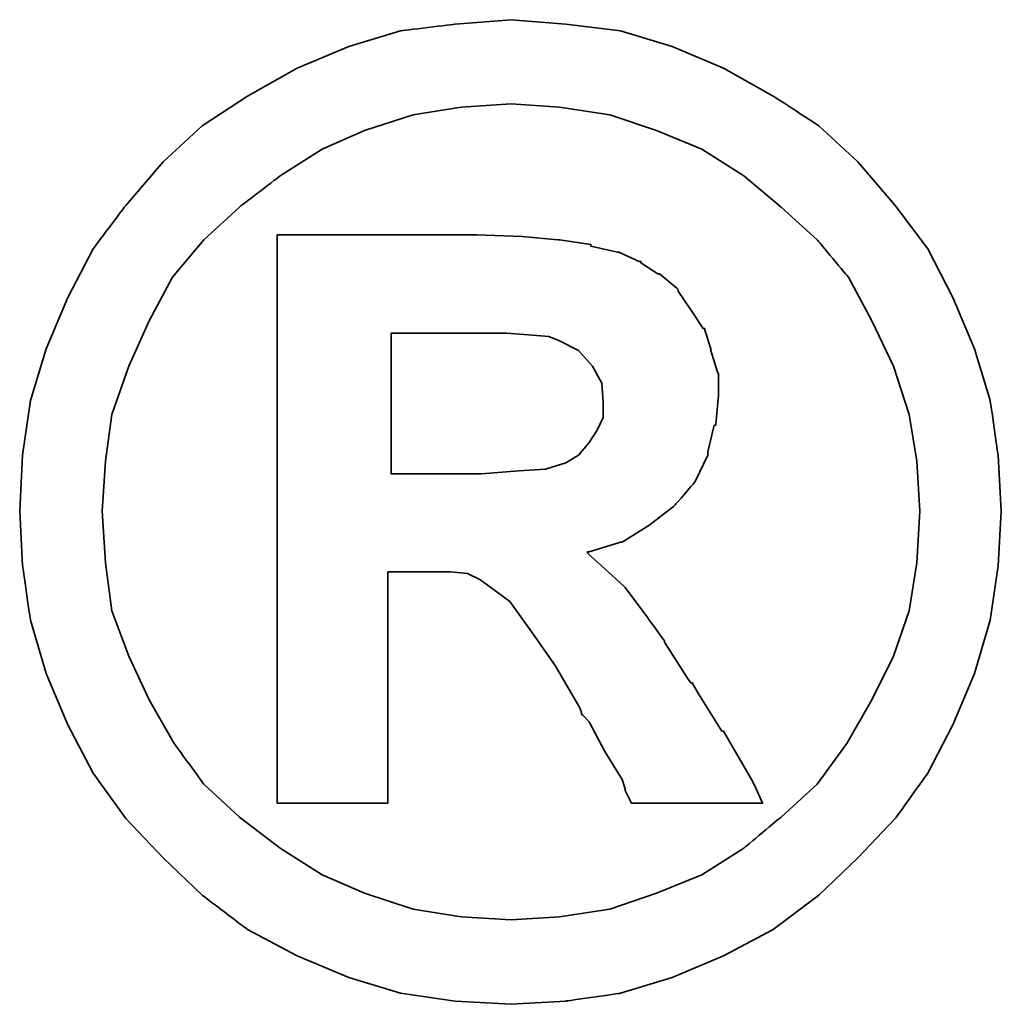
# Model space of a CAD drawing. Header units: inches. Extents: x -10 to 617, y 133 to 447.
# Tile 46 of 47: x 472.15 to 474.7, y 296.95 to 299.51. Entities that reach past the tile are written whole.
import ezdxf

# ---------------------------------------------------------------- set-up
doc = ezdxf.new("R2010")
doc.units = ezdxf.units.IN
doc.layers.add('DIM', color=4, linetype='Continuous')
doc.layers.add('layer 1', color=7, linetype='Continuous')

# ---------------------------------------------------------------- blocks, each defined once
blk = doc.blocks.new('TBI MOTION logo(完整正式版)')
at = {"layer": 'layer 1', "color": 22, "lineweight": 35}
for points, knots in [([(81.20634, 4.98624), (81.20634, 4.98624), (81.18649, 5.32862), (81.18649, 5.32862), (81.18649, 5.32862), (81.18649, 5.32862), (81.13886, 5.66206), (81.13886, 5.66206), (81.13886, 5.66206), (81.13886, 5.66206), (81.04359, 5.97764), (81.04359, 5.97764), (81.04359, 5.97764), (81.04359, 5.97764), (80.91061, 6.29124), (80.91061, 6.29124), (80.91061, 6.29124), (80.91061, 6.29124), (80.75778, 6.58697), (80.75778, 6.58697), (80.75778, 6.58697), (80.75778, 6.58697), (80.5593, 6.85294), (80.5593, 6.85294), (80.5593, 6.85294), (80.5593, 6.85294), (80.33105, 7.1189), (80.33105, 7.1189), (80.33105, 7.1189), (80.33105, 7.1189), (80.09287, 7.33921), (80.09287, 7.33921), (80.09287, 7.33921), (80.09287, 7.33921), (79.815, 7.51982), (79.815, 7.51982), (79.815, 7.51982), (79.815, 7.51982), (79.51133, 7.69051), (79.51133, 7.69051), (79.51133, 7.69051), (79.51133, 7.69051), (79.19773, 7.8235), (79.19773, 7.8235), (79.19773, 7.8235), (79.19773, 7.8235), (78.88215, 7.91877), (78.88215, 7.91877), (78.88215, 7.91877), (78.88215, 7.91877), (78.54871, 7.95846), (78.54871, 7.95846), (78.54871, 7.95846), (78.54871, 7.95846), (78.21526, 7.98625), (78.21526, 7.98625), (78.21526, 7.98625), (78.21526, 7.98625), (77.87388, 7.95846), (77.87388, 7.95846), (77.87388, 7.95846), (77.87388, 7.95846), (77.54044, 7.91877), (77.54044, 7.91877), (77.54044, 7.91877), (77.54044, 7.91877), (77.22485, 7.8235), (77.22485, 7.8235), (77.22485, 7.8235), (77.22485, 7.8235), (76.91027, 7.69051), (76.91027, 7.69051), (76.91027, 7.69051), (76.91027, 7.69051), (76.6056, 7.51982), (76.6056, 7.51982), (76.6056, 7.51982), (76.6056, 7.51982), (76.32972, 7.33921), (76.32972, 7.33921), (76.32972, 7.33921), (76.32972, 7.33921), (76.09154, 7.1189), (76.09154, 7.1189), (76.09154, 7.1189), (76.09154, 7.1189), (75.86329, 6.85294), (75.86329, 6.85294), (75.86329, 6.85294), (75.86329, 6.85294), (75.66382, 6.58697), (75.66382, 6.58697), (75.66382, 6.58697), (75.66382, 6.58697), (75.51099, 6.29124), (75.51099, 6.29124), (75.51099, 6.29124), (75.51099, 6.29124), (75.37702, 5.97764), (75.37702, 5.97764), (75.37702, 5.97764), (75.37702, 5.97764), (75.28175, 5.66206), (75.28175, 5.66206), (75.28175, 5.66206), (75.28175, 5.66206), (75.23411, 5.32862), (75.23411, 5.32862), (75.23411, 5.32862), (75.23411, 5.32862), (75.21625, 4.98624), (75.21625, 4.98624), (75.21625, 4.98624), (75.21625, 4.98624), (75.23411, 4.6528), (75.23411, 4.6528), (75.23411, 4.6528), (75.23411, 4.6528), (75.28175, 4.32035), (75.28175, 4.32035), (75.28175, 4.32035), (75.28175, 4.32035), (75.37702, 3.99583), (75.37702, 3.99583), (75.37702, 3.99583), (75.37702, 3.99583), (75.51099, 3.68224), (75.51099, 3.68224), (75.51099, 3.68224), (75.51099, 3.68224), (75.66382, 3.38749), (75.66382, 3.38749), (75.66382, 3.38749), (75.66382, 3.38749), (75.86329, 3.10963), (75.86329, 3.10963), (75.86329, 3.10963), (75.86329, 3.10963), (76.09154, 2.87145), (76.09154, 2.87145), (76.09154, 2.87145), (76.09154, 2.87145), (76.32972, 2.6432), (76.32972, 2.6432), (76.32972, 2.6432), (76.32972, 2.6432), (76.6056, 2.43381), (76.6056, 2.43381), (76.6056, 2.43381), (76.6056, 2.43381), (76.91027, 2.27205), (76.91027, 2.27205), (76.91027, 2.27205), (76.91027, 2.27205), (77.22485, 2.13906), (77.22485, 2.13906), (77.22485, 2.13906), (77.22485, 2.13906), (77.54044, 2.0438), (77.54044, 2.0438), (77.54044, 2.0438), (77.54044, 2.0438), (77.87388, 1.99616), (77.87388, 1.99616), (77.87388, 1.99616), (77.87388, 1.99616), (78.21526, 1.97631), (78.21526, 1.97631), (78.21526, 1.97631), (78.21526, 1.97631), (78.54871, 1.99616), (78.54871, 1.99616), (78.54871, 1.99616), (78.54871, 1.99616), (78.88215, 2.0438), (78.88215, 2.0438), (78.88215, 2.0438), (78.88215, 2.0438), (79.19773, 2.13906), (79.19773, 2.13906), (79.19773, 2.13906), (79.19773, 2.13906), (79.51133, 2.27205), (79.51133, 2.27205), (79.51133, 2.27205), (79.51133, 2.27205), (79.815, 2.43381), (79.815, 2.43381), (79.815, 2.43381), (79.815, 2.43381), (80.09287, 2.6432), (80.09287, 2.6432), (80.09287, 2.6432), (80.09287, 2.6432), (80.33105, 2.87145), (80.33105, 2.87145), (80.33105, 2.87145), (80.33105, 2.87145), (80.5593, 3.10963), (80.5593, 3.10963), (80.5593, 3.10963), (80.5593, 3.10963), (80.75778, 3.38749), (80.75778, 3.38749), (80.75778, 3.38749), (80.75778, 3.38749), (80.91061, 3.68224), (80.91061, 3.68224), (80.91061, 3.68224), (80.91061, 3.68224), (81.04359, 3.99583), (81.04359, 3.99583), (81.04359, 3.99583), (81.04359, 3.99583), (81.13886, 4.32035), (81.13886, 4.32035), (81.13886, 4.32035), (81.13886, 4.32035), (81.18649, 4.6528), (81.18649, 4.6528), (81.18649, 4.6528), (81.18649, 4.6528), (81.20634, 4.98624), (81.20634, 4.98624)], [0, 0, 0, 0, 0.0178571, 0.0178571, 0.0178571, 0.0178572, 0.0357143, 0.0357143, 0.0357143, 0.0357143, 0.0535714, 0.0535714, 0.0535714, 0.0535714, 0.0714286, 0.0714286, 0.0714286, 0.0714286, 0.0892857, 0.0892857, 0.0892857, 0.0892857, 0.1071429, 0.1071429, 0.1071429, 0.1071429, 0.125, 0.125, 0.125, 0.125, 0.1428571, 0.1428571, 0.1428571, 0.1428572, 0.1607143, 0.1607143, 0.1607143, 0.1607143, 0.1785714, 0.1785714, 0.1785714, 0.1785714, 0.1964286, 0.1964286, 0.1964286, 0.1964286, 0.2142857, 0.2142857, 0.2142857, 0.2142857, 0.2321429, 0.2321429, 0.2321429, 0.2321429, 0.25, 0.25, 0.25, 0.25, 0.2678571, 0.2678571, 0.2678571, 0.2678572, 0.2857143, 0.2857143, 0.2857143, 0.2857143, 0.3035714, 0.3035714, 0.3035714, 0.3035714, 0.3214286, 0.3214286, 0.3214286, 0.3214286, 0.3392857, 0.3392857, 0.3392857, 0.3392857, 0.3571429, 0.3571429, 0.3571429, 0.3571429, 0.375, 0.375, 0.375, 0.375, 0.3928571, 0.3928571, 0.3928571, 0.3928572, 0.4107143, 0.4107143, 0.4107143, 0.4107143, 0.4285714, 0.4285714, 0.4285714, 0.4285714, 0.4464286, 0.4464286, 0.4464286, 0.4464286, 0.4642857, 0.4642857, 0.4642857, 0.4642857, 0.4821429, 0.4821429, 0.4821429, 0.4821429, 0.5, 0.5, 0.5, 0.5, 0.5178571, 0.5178571, 0.5178571, 0.5178572, 0.5357143, 0.5357143, 0.5357143, 0.5357143, 0.5535714, 0.5535714, 0.5535714, 0.5535714, 0.5714286, 0.5714286, 0.5714286, 0.5714286, 0.5892857, 0.5892857, 0.5892857, 0.5892857, 0.6071429, 0.6071429, 0.6071429, 0.6071429, 0.625, 0.625, 0.625, 0.625, 0.6428571, 0.6428571, 0.6428571, 0.6428572, 0.6607143, 0.6607143, 0.6607143, 0.6607143, 0.6785714, 0.6785714, 0.6785714, 0.6785714, 0.6964286, 0.6964286, 0.6964286, 0.6964286, 0.7142857, 0.7142857, 0.7142857, 0.7142857, 0.7321429, 0.7321429, 0.7321429, 0.7321429, 0.75, 0.75, 0.75, 0.75, 0.7678571, 0.7678571, 0.7678571, 0.7678572, 0.7857143, 0.7857143, 0.7857143, 0.7857143, 0.8035714, 0.8035714, 0.8035714, 0.8035714, 0.8214286, 0.8214286, 0.8214286, 0.8214286, 0.8392857, 0.8392857, 0.8392857, 0.8392857, 0.8571429, 0.8571429, 0.8571429, 0.8571429, 0.875, 0.875, 0.875, 0.875, 0.8928571, 0.8928571, 0.8928571, 0.8928572, 0.9107143, 0.9107143, 0.9107143, 0.9107143, 0.9285714, 0.9285714, 0.9285714, 0.9285714, 0.9464286, 0.9464286, 0.9464286, 0.9464286, 0.9642857, 0.9642857, 0.9642857, 0.9642857, 0.9821429, 0.9821429, 0.9821429, 0.9821429, 1, 1, 1, 1]), ([(80.71014, 4.98624), (80.71014, 4.98624), (80.69129, 5.29091), (80.69129, 5.29091), (80.69129, 5.29091), (80.69129, 5.29091), (80.64464, 5.57672), (80.64464, 5.57672), (80.64464, 5.57672), (80.64464, 5.57672), (80.54937, 5.87245), (80.54937, 5.87245), (80.54937, 5.87245), (80.54937, 5.87245), (80.41639, 6.14833), (80.41639, 6.14833), (80.41639, 6.14833), (80.41639, 6.14833), (80.27349, 6.41429), (80.27349, 6.41429), (80.27349, 6.41429), (80.27349, 6.41429), (80.08295, 6.64255), (80.08295, 6.64255), (80.08295, 6.64255), (80.08295, 6.64255), (79.86264, 6.84301), (79.86264, 6.84301), (79.86264, 6.84301), (79.86264, 6.84301), (79.63439, 7.03355), (79.63439, 7.03355), (79.63439, 7.03355), (79.63439, 7.03355), (79.37835, 7.1963), (79.37835, 7.1963), (79.37835, 7.1963), (79.37835, 7.1963), (79.10246, 7.30944), (79.10246, 7.30944), (79.10246, 7.30944), (79.10246, 7.30944), (78.81665, 7.40471), (78.81665, 7.40471), (78.81665, 7.40471), (78.81665, 7.40471), (78.511, 7.45234), (78.511, 7.45234), (78.511, 7.45234), (78.511, 7.45234), (78.21526, 7.47219), (78.21526, 7.47219), (78.21526, 7.47219), (78.21526, 7.47219), (77.9106, 7.45234), (77.9106, 7.45234), (77.9106, 7.45234), (77.9106, 7.45234), (77.61685, 7.40471), (77.61685, 7.40471), (77.61685, 7.40471), (77.61685, 7.40471), (77.32012, 7.30944), (77.32012, 7.30944), (77.32012, 7.30944), (77.32012, 7.30944), (77.06309, 7.1963), (77.06309, 7.1963), (77.06309, 7.1963), (77.06309, 7.1963), (76.80606, 7.03355), (76.80606, 7.03355), (76.80606, 7.03355), (76.80606, 7.03355), (76.55797, 6.84301), (76.55797, 6.84301), (76.55797, 6.84301), (76.55797, 6.84301), (76.34063, 6.64255), (76.34063, 6.64255), (76.34063, 6.64255), (76.34063, 6.64255), (76.1491, 6.41429), (76.1491, 6.41429), (76.1491, 6.41429), (76.1491, 6.41429), (76.0062, 6.14833), (76.0062, 6.14833), (76.0062, 6.14833), (76.0062, 6.14833), (75.88314, 5.87245), (75.88314, 5.87245), (75.88314, 5.87245), (75.88314, 5.87245), (75.77794, 5.57672), (75.77794, 5.57672), (75.77794, 5.57672), (75.77794, 5.57672), (75.73924, 5.29091), (75.73924, 5.29091), (75.73924, 5.29091), (75.73924, 5.29091), (75.72039, 4.98624), (75.72039, 4.98624), (75.72039, 4.98624), (75.72039, 4.98624), (75.73924, 4.67165), (75.73924, 4.67165), (75.73924, 4.67165), (75.73924, 4.67165), (75.77794, 4.37791), (75.77794, 4.37791), (75.77794, 4.37791), (75.77794, 4.37791), (75.88314, 4.10102), (75.88314, 4.10102), (75.88314, 4.10102), (75.88314, 4.10102), (76.0062, 3.83407), (76.0062, 3.83407), (76.0062, 3.83407), (76.0062, 3.83407), (76.15902, 3.56811), (76.15902, 3.56811), (76.15902, 3.56811), (76.15902, 3.56811), (76.34063, 3.32001), (76.34063, 3.32001), (76.34063, 3.32001), (76.34063, 3.32001), (76.55797, 3.11955), (76.55797, 3.11955), (76.55797, 3.11955), (76.55797, 3.11955), (76.80606, 2.92901), (76.80606, 2.92901), (76.80606, 2.92901), (76.80606, 2.92901), (77.06309, 2.76725), (77.06309, 2.76725), (77.06309, 2.76725), (77.06309, 2.76725), (77.32012, 2.65412), (77.32012, 2.65412), (77.32012, 2.65412), (77.32012, 2.65412), (77.61685, 2.55786), (77.61685, 2.55786), (77.61685, 2.55786), (77.61685, 2.55786), (77.9106, 2.51022), (77.9106, 2.51022), (77.9106, 2.51022), (77.9106, 2.51022), (78.21526, 2.49137), (78.21526, 2.49137), (78.21526, 2.49137), (78.21526, 2.49137), (78.511, 2.51022), (78.511, 2.51022), (78.511, 2.51022), (78.511, 2.51022), (78.81665, 2.55786), (78.81665, 2.55786), (78.81665, 2.55786), (78.81665, 2.55786), (79.10246, 2.65412), (79.10246, 2.65412), (79.10246, 2.65412), (79.10246, 2.65412), (79.37835, 2.76725), (79.37835, 2.76725), (79.37835, 2.76725), (79.37835, 2.76725), (79.63439, 2.92901), (79.63439, 2.92901), (79.63439, 2.92901), (79.63439, 2.92901), (79.86264, 3.11955), (79.86264, 3.11955), (79.86264, 3.11955), (79.86264, 3.11955), (80.08295, 3.32001), (80.08295, 3.32001), (80.08295, 3.32001), (80.08295, 3.32001), (80.26356, 3.56811), (80.26356, 3.56811), (80.26356, 3.56811), (80.26356, 3.56811), (80.41639, 3.83407), (80.41639, 3.83407), (80.41639, 3.83407), (80.41639, 3.83407), (80.54937, 4.10102), (80.54937, 4.10102), (80.54937, 4.10102), (80.54937, 4.10102), (80.64464, 4.37791), (80.64464, 4.37791), (80.64464, 4.37791), (80.64464, 4.37791), (80.69129, 4.67165), (80.69129, 4.67165), (80.69129, 4.67165), (80.69129, 4.67165), (80.71014, 4.98624), (80.71014, 4.98624)], [0, 0, 0, 0, 0.0192308, 0.0192308, 0.0192308, 0.0192308, 0.0384615, 0.0384615, 0.0384615, 0.0384615, 0.0576923, 0.0576923, 0.0576923, 0.0576923, 0.0769231, 0.0769231, 0.0769231, 0.0769231, 0.0961538, 0.0961538, 0.0961538, 0.0961539, 0.1153846, 0.1153846, 0.1153846, 0.1153846, 0.1346154, 0.1346154, 0.1346154, 0.1346154, 0.1538462, 0.1538462, 0.1538462, 0.1538462, 0.1730769, 0.1730769, 0.1730769, 0.1730769, 0.1923077, 0.1923077, 0.1923077, 0.1923077, 0.2115385, 0.2115385, 0.2115385, 0.2115385, 0.2307692, 0.2307692, 0.2307692, 0.2307692, 0.25, 0.25, 0.25, 0.25, 0.2692308, 0.2692308, 0.2692308, 0.2692308, 0.2884615, 0.2884615, 0.2884615, 0.2884615, 0.3076923, 0.3076923, 0.3076923, 0.3076923, 0.3269231, 0.3269231, 0.3269231, 0.3269231, 0.3461538, 0.3461538, 0.3461538, 0.3461539, 0.3653846, 0.3653846, 0.3653846, 0.3653846, 0.3846154, 0.3846154, 0.3846154, 0.3846154, 0.4038462, 0.4038462, 0.4038462, 0.4038462, 0.4230769, 0.4230769, 0.4230769, 0.4230769, 0.4423077, 0.4423077, 0.4423077, 0.4423077, 0.4615385, 0.4615385, 0.4615385, 0.4615385, 0.4807692, 0.4807692, 0.4807692, 0.4807692, 0.5, 0.5, 0.5, 0.5, 0.5192308, 0.5192308, 0.5192308, 0.5192308, 0.5384615, 0.5384615, 0.5384615, 0.5384615, 0.5576923, 0.5576923, 0.5576923, 0.5576923, 0.5769231, 0.5769231, 0.5769231, 0.5769231, 0.5961538, 0.5961538, 0.5961538, 0.5961539, 0.6153846, 0.6153846, 0.6153846, 0.6153846, 0.6346154, 0.6346154, 0.6346154, 0.6346154, 0.6538462, 0.6538462, 0.6538462, 0.6538462, 0.6730769, 0.6730769, 0.6730769, 0.6730769, 0.6923077, 0.6923077, 0.6923077, 0.6923077, 0.7115385, 0.7115385, 0.7115385, 0.7115385, 0.7307692, 0.7307692, 0.7307692, 0.7307692, 0.75, 0.75, 0.75, 0.75, 0.7692308, 0.7692308, 0.7692308, 0.7692308, 0.7884615, 0.7884615, 0.7884615, 0.7884615, 0.8076923, 0.8076923, 0.8076923, 0.8076923, 0.8269231, 0.8269231, 0.8269231, 0.8269231, 0.8461538, 0.8461538, 0.8461538, 0.8461539, 0.8653846, 0.8653846, 0.8653846, 0.8653846, 0.8846154, 0.8846154, 0.8846154, 0.8846154, 0.9038462, 0.9038462, 0.9038462, 0.9038462, 0.9230769, 0.9230769, 0.9230769, 0.9230769, 0.9423077, 0.9423077, 0.9423077, 0.9423077, 0.9615385, 0.9615385, 0.9615385, 0.9615385, 0.9807692, 0.9807692, 0.9807692, 0.9807692, 1, 1, 1, 1]), ([(76.78721, 3.2823), (76.78721, 3.2823), (76.78721, 3.32001), (76.78721, 3.32001), (76.78721, 3.32001), (76.78721, 3.32001), (76.78721, 3.42422), (76.78721, 3.42422), (76.78721, 3.42422), (76.78721, 3.42422), (76.78721, 3.59689), (76.78721, 3.59689), (76.78721, 3.59689), (76.78721, 3.59689), (76.78721, 3.80529), (76.78721, 3.80529), (76.78721, 3.80529), (76.78721, 3.80529), (76.78721, 4.0524), (76.78721, 4.0524), (76.78721, 4.0524), (76.78721, 4.0524), (76.78721, 4.32035), (76.78721, 4.32035), (76.78721, 4.32035), (76.78721, 4.32035), (76.78721, 4.92868), (76.78721, 4.92868), (76.78721, 4.92868), (76.78721, 4.92868), (76.78721, 5.53801), (76.78721, 5.53801), (76.78721, 5.53801), (76.78721, 5.53801), (76.78721, 5.82482), (76.78721, 5.82482), (76.78721, 5.82482), (76.78721, 5.82482), (76.78721, 6.07291), (76.78721, 6.07291), (76.78721, 6.07291), (76.78721, 6.07291), (76.78721, 6.30017), (76.78721, 6.30017), (76.78721, 6.30017), (76.78721, 6.30017), (76.78721, 6.45399), (76.78721, 6.45399), (76.78721, 6.45399), (76.78721, 6.45399), (76.78721, 6.5572), (76.78721, 6.5572), (76.78721, 6.5572), (76.78721, 6.5572), (76.78721, 6.59689), (76.78721, 6.59689), (76.78721, 6.59689), (76.78721, 6.59689), (76.78721, 6.67232), (76.78721, 6.67232), (76.78721, 6.67232), (76.78721, 6.67232), (76.8537, 6.67232), (76.8537, 6.67232), (76.8537, 6.67232), (76.8537, 6.67232), (76.87355, 6.67232), (76.87355, 6.67232), (76.87355, 6.67232), (76.87355, 6.67232), (76.91027, 6.67232), (76.91027, 6.67232), (76.91027, 6.67232), (76.91027, 6.67232), (77.04424, 6.67232), (77.04424, 6.67232), (77.04424, 6.67232), (77.04424, 6.67232), (77.22485, 6.67232), (77.22485, 6.67232), (77.22485, 6.67232), (77.22485, 6.67232), (77.43524, 6.67232), (77.43524, 6.67232), (77.43524, 6.67232), (77.43524, 6.67232), (77.65357, 6.67232), (77.65357, 6.67232), (77.65357, 6.67232), (77.65357, 6.67232), (77.82625, 6.67232), (77.82625, 6.67232), (77.82625, 6.67232), (77.82625, 6.67232), (77.94037, 6.67232), (77.94037, 6.67232), (77.94037, 6.67232), (77.94037, 6.67232), (77.97709, 6.67232), (77.97709, 6.67232), (77.97709, 6.67232), (77.97709, 6.67232), (77.99694, 6.67232), (77.99694, 6.67232), (77.99694, 6.67232), (77.99694, 6.67232), (78.00686, 6.67232), (78.00686, 6.67232), (78.00686, 6.67232), (78.00686, 6.67232), (78.28275, 6.6624), (78.28275, 6.6624), (78.28275, 6.6624), (78.28275, 6.6624), (78.50107, 6.64255), (78.50107, 6.64255), (78.50107, 6.64255), (78.50107, 6.64255), (78.511, 6.64255), (78.511, 6.64255), (78.511, 6.64255), (78.511, 6.64255), (78.70154, 6.61476), (78.70154, 6.61476), (78.70154, 6.61476), (78.70154, 6.61476), (78.70154, 6.60483), (78.70154, 6.60483), (78.70154, 6.60483), (78.70154, 6.60483), (78.86429, 6.56713), (78.86429, 6.56713), (78.86429, 6.56713), (78.86429, 6.56713), (78.87223, 6.56713), (78.87223, 6.56713), (78.87223, 6.56713), (78.87223, 6.56713), (78.99727, 6.51056), (78.99727, 6.51056), (78.99727, 6.51056), (78.99727, 6.51056), (79.00719, 6.51056), (79.00719, 6.51056), (79.00719, 6.51056), (79.00719, 6.51056), (79.00719, 6.50162), (79.00719, 6.50162), (79.00719, 6.50162), (79.00719, 6.50162), (79.1104, 6.43415), (79.1104, 6.43415), (79.1104, 6.43415), (79.1104, 6.43415), (79.12132, 6.43415), (79.12132, 6.43415), (79.12132, 6.43415), (79.12132, 6.43415), (79.22552, 6.34781), (79.22552, 6.34781), (79.22552, 6.34781), (79.22552, 6.34781), (79.23544, 6.33888), (79.23544, 6.33888), (79.23544, 6.33888), (79.23544, 6.33888), (79.23544, 6.32895), (79.23544, 6.32895), (79.23544, 6.32895), (79.23544, 6.32895), (79.31087, 6.21483), (79.31087, 6.21483), (79.31087, 6.21483), (79.31087, 6.21483), (79.38629, 6.1007), (79.38629, 6.1007), (79.38629, 6.1007), (79.38629, 6.1007), (79.3972, 6.1007), (79.3972, 6.1007), (79.3972, 6.1007), (79.3972, 6.1007), (79.3972, 6.09078), (79.3972, 6.09078), (79.3972, 6.09078), (79.3972, 6.09078), (79.43392, 5.97764), (79.43392, 5.97764), (79.43392, 5.97764), (79.43392, 5.97764), (79.43392, 5.96772), (79.43392, 5.96772), (79.43392, 5.96772), (79.43392, 5.96772), (79.47362, 5.83474), (79.47362, 5.83474), (79.47362, 5.83474), (79.47362, 5.83474), (79.48156, 5.82482), (79.48156, 5.82482), (79.48156, 5.82482), (79.48156, 5.82482), (79.48156, 5.69977), (79.48156, 5.69977), (79.48156, 5.69977), (79.48156, 5.69977), (79.48156, 5.69183), (79.48156, 5.69183), (79.48156, 5.69183), (79.48156, 5.69183), (79.4637, 5.51915), (79.4637, 5.51915), (79.4637, 5.51915), (79.4637, 5.51915), (79.4637, 5.51122), (79.4637, 5.51122), (79.4637, 5.51122), (79.4637, 5.51122), (79.45377, 5.51122), (79.45377, 5.51122), (79.45377, 5.51122), (79.45377, 5.51122), (79.41507, 5.34847), (79.41507, 5.34847), (79.41507, 5.34847), (79.41507, 5.34847), (79.41507, 5.33854), (79.41507, 5.33854), (79.41507, 5.33854), (79.41507, 5.33854), (79.41507, 5.32862), (79.41507, 5.32862), (79.41507, 5.32862), (79.41507, 5.32862), (79.33865, 5.16785), (79.33865, 5.16785), (79.33865, 5.16785), (79.33865, 5.16785), (79.33071, 5.15693), (79.33071, 5.15693), (79.33071, 5.15693), (79.33071, 5.15693), (79.2156, 5.02495), (79.2156, 5.02495), (79.2156, 5.02495), (79.2156, 5.02495), (79.20567, 5.01502), (79.20567, 5.01502), (79.20567, 5.01502), (79.20567, 5.01502), (79.05483, 4.89991), (79.05483, 4.89991), (79.05483, 4.89991), (79.05483, 4.89991), (79.04491, 4.89197), (79.04491, 4.89197), (79.04491, 4.89197), (79.04491, 4.89197), (78.89208, 4.7967), (78.89208, 4.7967), (78.89208, 4.7967), (78.89208, 4.7967), (78.88215, 4.7967), (78.88215, 4.7967), (78.88215, 4.7967), (78.88215, 4.7967), (78.69161, 4.73913), (78.69161, 4.73913), (78.69161, 4.73913), (78.69161, 4.73913), (78.68169, 4.73913), (78.68169, 4.73913), (78.68169, 4.73913), (78.68169, 4.73913), (78.68169, 4.72921), (78.68169, 4.72921), (78.68169, 4.72921), (78.68169, 4.72921), (78.78688, 4.63394), (78.78688, 4.63394), (78.78688, 4.63394), (78.78688, 4.63394), (78.902, 4.52875), (78.902, 4.52875), (78.902, 4.52875), (78.902, 4.52875), (78.91093, 4.52081), (78.91093, 4.52081), (78.91093, 4.52081), (78.91093, 4.52081), (79.02506, 4.36798), (79.02506, 4.36798), (79.02506, 4.36798), (79.02506, 4.36798), (79.1501, 4.1953), (79.1501, 4.1953), (79.1501, 4.1953), (79.1501, 4.1953), (79.1501, 4.18736), (79.1501, 4.18736), (79.1501, 4.18736), (79.1501, 4.18736), (79.29201, 3.96705), (79.29201, 3.96705), (79.29201, 3.96705), (79.29201, 3.96705), (79.31087, 3.93828), (79.31087, 3.93828), (79.31087, 3.93828), (79.31087, 3.93828), (79.32079, 3.93828), (79.32079, 3.93828), (79.32079, 3.93828), (79.32079, 3.93828), (79.3585, 3.87178), (79.3585, 3.87178), (79.3585, 3.87178), (79.3585, 3.87178), (79.50141, 3.64353), (79.50141, 3.64353), (79.50141, 3.64353), (79.50141, 3.64353), (79.51133, 3.64353), (79.51133, 3.64353), (79.51133, 3.64353), (79.51133, 3.64353), (79.64431, 3.41528), (79.64431, 3.41528), (79.64431, 3.41528), (79.64431, 3.41528), (79.68202, 3.3478), (79.68202, 3.3478), (79.68202, 3.3478), (79.68202, 3.3478), (79.70187, 3.31009), (79.70187, 3.31009), (79.70187, 3.31009), (79.70187, 3.31009), (79.7495, 3.2049), (79.7495, 3.2049), (79.7495, 3.2049), (79.7495, 3.2049), (79.64431, 3.2049), (79.64431, 3.2049), (79.64431, 3.2049), (79.64431, 3.2049), (79.62546, 3.2049), (79.62546, 3.2049), (79.62546, 3.2049), (79.62546, 3.2049), (79.53912, 3.2049), (79.53912, 3.2049), (79.53912, 3.2049), (79.53912, 3.2049), (79.31087, 3.2049), (79.31087, 3.2049), (79.31087, 3.2049), (79.31087, 3.2049), (79.08262, 3.2049), (79.08262, 3.2049), (79.08262, 3.2049), (79.08262, 3.2049), (79.00719, 3.2049), (79.00719, 3.2049), (79.00719, 3.2049), (79.00719, 3.2049), (78.98735, 3.2049), (78.98735, 3.2049), (78.98735, 3.2049), (78.98735, 3.2049), (78.94964, 3.2049), (78.94964, 3.2049), (78.94964, 3.2049), (78.94964, 3.2049), (78.92979, 3.24459), (78.92979, 3.24459), (78.92979, 3.24459), (78.92979, 3.24459), (78.91093, 3.2823), (78.91093, 3.2823), (78.91093, 3.2823), (78.91093, 3.2823), (78.91093, 3.29223), (78.91093, 3.29223), (78.91093, 3.29223), (78.91093, 3.29223), (78.89208, 3.3478), (78.89208, 3.3478), (78.89208, 3.3478), (78.89208, 3.3478), (78.78688, 3.52048), (78.78688, 3.52048), (78.78688, 3.52048), (78.78688, 3.52048), (78.69161, 3.7001), (78.69161, 3.7001), (78.69161, 3.7001), (78.69161, 3.7001), (78.6539, 3.7388), (78.6539, 3.7388), (78.6539, 3.7388), (78.6539, 3.7388), (78.64398, 3.74873), (78.64398, 3.74873), (78.64398, 3.74873), (78.64398, 3.74873), (78.64398, 3.75766), (78.64398, 3.75766), (78.64398, 3.75766), (78.64398, 3.75766), (78.63405, 3.78644), (78.63405, 3.78644), (78.63405, 3.78644), (78.63405, 3.78644), (78.48321, 4.04347), (78.48321, 4.04347), (78.48321, 4.04347), (78.48321, 4.04347), (78.33038, 4.2618), (78.33038, 4.2618), (78.33038, 4.2618), (78.33038, 4.2618), (78.20732, 4.43447), (78.20732, 4.43447), (78.20732, 4.43447), (78.20732, 4.43447), (78.09221, 4.52081), (78.09221, 4.52081), (78.09221, 4.52081), (78.09221, 4.52081), (78.02472, 4.56845), (78.02472, 4.56845), (78.02472, 4.56845), (78.02472, 4.56845), (77.9493, 4.60616), (77.9493, 4.60616), (77.9493, 4.60616), (77.9493, 4.60616), (77.8451, 4.61608), (77.8451, 4.61608), (77.8451, 4.61608), (77.8451, 4.61608), (77.71113, 4.61608), (77.71113, 4.61608), (77.71113, 4.61608), (77.71113, 4.61608), (77.69128, 4.61608), (77.69128, 4.61608), (77.69128, 4.61608), (77.69128, 4.61608), (77.67342, 4.61608), (77.67342, 4.61608), (77.67342, 4.61608), (77.67342, 4.61608), (77.5583, 4.61608), (77.5583, 4.61608), (77.5583, 4.61608), (77.5583, 4.61608), (77.46303, 4.61608), (77.46303, 4.61608), (77.46303, 4.61608), (77.46303, 4.61608), (77.46303, 4.54761), (77.46303, 4.54761), (77.46303, 4.54761), (77.46303, 4.54761), (77.46303, 4.47318), (77.46303, 4.47318), (77.46303, 4.47318), (77.46303, 4.47318), (77.46303, 4.24294), (77.46303, 4.24294), (77.46303, 4.24294), (77.46303, 4.24294), (77.46303, 3.99583), (77.46303, 3.99583), (77.46303, 3.99583), (77.46303, 3.99583), (77.46303, 3.72888), (77.46303, 3.72888), (77.46303, 3.72888), (77.46303, 3.72888), (77.46303, 3.51055), (77.46303, 3.51055), (77.46303, 3.51055), (77.46303, 3.51055), (77.46303, 3.42422), (77.46303, 3.42422), (77.46303, 3.42422), (77.46303, 3.42422), (77.46303, 3.35773), (77.46303, 3.35773), (77.46303, 3.35773), (77.46303, 3.35773), (77.46303, 3.30017), (77.46303, 3.30017), (77.46303, 3.30017), (77.46303, 3.30017), (77.46303, 3.2823), (77.46303, 3.2823), (77.46303, 3.2823), (77.46303, 3.2823), (77.46303, 3.2049), (77.46303, 3.2049), (77.46303, 3.2049), (77.46303, 3.2049), (77.39753, 3.2049), (77.39753, 3.2049), (77.39753, 3.2049), (77.39753, 3.2049), (77.37768, 3.2049), (77.37768, 3.2049), (77.37768, 3.2049), (77.37768, 3.2049), (77.32012, 3.2049), (77.32012, 3.2049), (77.32012, 3.2049), (77.32012, 3.2049), (77.12165, 3.2049), (77.12165, 3.2049), (77.12165, 3.2049), (77.12165, 3.2049), (76.94897, 3.2049), (76.94897, 3.2049), (76.94897, 3.2049), (76.94897, 3.2049), (76.8924, 3.2049), (76.8924, 3.2049), (76.8924, 3.2049), (76.8924, 3.2049), (76.8537, 3.2049), (76.8537, 3.2049), (76.8537, 3.2049), (76.8537, 3.2049), (76.78721, 3.2049), (76.78721, 3.2049), (76.78721, 3.2049), (76.78721, 3.2049), (76.78721, 3.2823), (76.78721, 3.2823)], [0, 0, 0, 0, 0.0074074, 0.0074074, 0.0074074, 0.0074074, 0.0148148, 0.0148148, 0.0148148, 0.0148148, 0.0222222, 0.0222222, 0.0222222, 0.0222222, 0.0296296, 0.0296296, 0.0296296, 0.0296296, 0.037037, 0.037037, 0.037037, 0.037037, 0.0444444, 0.0444444, 0.0444444, 0.0444445, 0.0518519, 0.0518519, 0.0518519, 0.0518519, 0.0592593, 0.0592593, 0.0592593, 0.0592593, 0.0666667, 0.0666667, 0.0666667, 0.0666667, 0.0740741, 0.0740741, 0.0740741, 0.0740741, 0.0814815, 0.0814815, 0.0814815, 0.0814815, 0.0888889, 0.0888889, 0.0888889, 0.0888889, 0.0962963, 0.0962963, 0.0962963, 0.0962963, 0.1037037, 0.1037037, 0.1037037, 0.1037037, 0.1111111, 0.1111111, 0.1111111, 0.1111111, 0.1185185, 0.1185185, 0.1185185, 0.1185185, 0.1259259, 0.1259259, 0.1259259, 0.1259259, 0.1333333, 0.1333333, 0.1333333, 0.1333333, 0.1407407, 0.1407407, 0.1407407, 0.1407408, 0.1481481, 0.1481481, 0.1481481, 0.1481482, 0.1555556, 0.1555556, 0.1555556, 0.1555556, 0.162963, 0.162963, 0.162963, 0.162963, 0.1703704, 0.1703704, 0.1703704, 0.1703704, 0.1777778, 0.1777778, 0.1777778, 0.1777778, 0.1851852, 0.1851852, 0.1851852, 0.1851852, 0.1925926, 0.1925926, 0.1925926, 0.1925926, 0.2, 0.2, 0.2, 0.2, 0.2074074, 0.2074074, 0.2074074, 0.2074074, 0.2148148, 0.2148148, 0.2148148, 0.2148148, 0.2222222, 0.2222222, 0.2222222, 0.2222222, 0.2296296, 0.2296296, 0.2296296, 0.2296296, 0.237037, 0.237037, 0.237037, 0.237037, 0.2444444, 0.2444444, 0.2444444, 0.2444445, 0.2518519, 0.2518519, 0.2518519, 0.2518519, 0.2592593, 0.2592593, 0.2592593, 0.2592593, 0.2666667, 0.2666667, 0.2666667, 0.2666667, 0.2740741, 0.2740741, 0.2740741, 0.2740741, 0.2814815, 0.2814815, 0.2814815, 0.2814815, 0.2888889, 0.2888889, 0.2888889, 0.2888889, 0.2962963, 0.2962963, 0.2962963, 0.2962963, 0.3037037, 0.3037037, 0.3037037, 0.3037037, 0.3111111, 0.3111111, 0.3111111, 0.3111111, 0.3185185, 0.3185185, 0.3185185, 0.3185185, 0.3259259, 0.3259259, 0.3259259, 0.3259259, 0.3333333, 0.3333333, 0.3333333, 0.3333333, 0.3407407, 0.3407407, 0.3407407, 0.3407408, 0.3481481, 0.3481481, 0.3481481, 0.3481482, 0.3555556, 0.3555556, 0.3555556, 0.3555556, 0.362963, 0.362963, 0.362963, 0.362963, 0.3703704, 0.3703704, 0.3703704, 0.3703704, 0.3777778, 0.3777778, 0.3777778, 0.3777778, 0.3851852, 0.3851852, 0.3851852, 0.3851852, 0.3925926, 0.3925926, 0.3925926, 0.3925926, 0.4, 0.4, 0.4, 0.4, 0.4074074, 0.4074074, 0.4074074, 0.4074074, 0.4148148, 0.4148148, 0.4148148, 0.4148148, 0.4222222, 0.4222222, 0.4222222, 0.4222222, 0.4296296, 0.4296296, 0.4296296, 0.4296296, 0.437037, 0.437037, 0.437037, 0.437037, 0.4444444, 0.4444444, 0.4444444, 0.4444445, 0.4518519, 0.4518519, 0.4518519, 0.4518519, 0.4592593, 0.4592593, 0.4592593, 0.4592593, 0.4666667, 0.4666667, 0.4666667, 0.4666667, 0.4740741, 0.4740741, 0.4740741, 0.4740741, 0.4814815, 0.4814815, 0.4814815, 0.4814815, 0.4888889, 0.4888889, 0.4888889, 0.4888889, 0.4962963, 0.4962963, 0.4962963, 0.4962963, 0.5037037, 0.5037037, 0.5037037, 0.5037037, 0.5111111, 0.5111111, 0.5111111, 0.5111111, 0.5185185, 0.5185185, 0.5185185, 0.5185185, 0.5259259, 0.5259259, 0.5259259, 0.5259259, 0.5333333, 0.5333333, 0.5333333, 0.5333333, 0.5407407, 0.5407407, 0.5407407, 0.5407408, 0.5481481, 0.5481481, 0.5481481, 0.5481482, 0.5555556, 0.5555556, 0.5555556, 0.5555556, 0.562963, 0.562963, 0.562963, 0.562963, 0.5703704, 0.5703704, 0.5703704, 0.5703704, 0.5777778, 0.5777778, 0.5777778, 0.5777778, 0.5851852, 0.5851852, 0.5851852, 0.5851852, 0.5925926, 0.5925926, 0.5925926, 0.5925926, 0.6, 0.6, 0.6, 0.6, 0.6074074, 0.6074074, 0.6074074, 0.6074074, 0.6148148, 0.6148148, 0.6148148, 0.6148148, 0.6222222, 0.6222222, 0.6222222, 0.6222222, 0.6296296, 0.6296296, 0.6296296, 0.6296296, 0.637037, 0.637037, 0.637037, 0.637037, 0.6444444, 0.6444444, 0.6444444, 0.6444445, 0.6518519, 0.6518519, 0.6518519, 0.6518519, 0.6592593, 0.6592593, 0.6592593, 0.6592593, 0.6666667, 0.6666667, 0.6666667, 0.6666667, 0.6740741, 0.6740741, 0.6740741, 0.6740741, 0.6814815, 0.6814815, 0.6814815, 0.6814815, 0.6888889, 0.6888889, 0.6888889, 0.6888889, 0.6962963, 0.6962963, 0.6962963, 0.6962963, 0.7037037, 0.7037037, 0.7037037, 0.7037037, 0.7111111, 0.7111111, 0.7111111, 0.7111111, 0.7185185, 0.7185185, 0.7185185, 0.7185185, 0.7259259, 0.7259259, 0.7259259, 0.7259259, 0.7333333, 0.7333333, 0.7333333, 0.7333333, 0.7407407, 0.7407407, 0.7407407, 0.7407408, 0.7481481, 0.7481481, 0.7481481, 0.7481482, 0.7555556, 0.7555556, 0.7555556, 0.7555556, 0.762963, 0.762963, 0.762963, 0.762963, 0.7703704, 0.7703704, 0.7703704, 0.7703704, 0.7777778, 0.7777778, 0.7777778, 0.7777778, 0.7851852, 0.7851852, 0.7851852, 0.7851852, 0.7925926, 0.7925926, 0.7925926, 0.7925926, 0.8, 0.8, 0.8, 0.8, 0.8074074, 0.8074074, 0.8074074, 0.8074074, 0.8148148, 0.8148148, 0.8148148, 0.8148148, 0.8222222, 0.8222222, 0.8222222, 0.8222222, 0.8296296, 0.8296296, 0.8296296, 0.8296296, 0.837037, 0.837037, 0.837037, 0.837037, 0.8444444, 0.8444444, 0.8444444, 0.8444445, 0.8518519, 0.8518519, 0.8518519, 0.8518519, 0.8592593, 0.8592593, 0.8592593, 0.8592593, 0.8666667, 0.8666667, 0.8666667, 0.8666667, 0.8740741, 0.8740741, 0.8740741, 0.8740741, 0.8814815, 0.8814815, 0.8814815, 0.8814815, 0.8888889, 0.8888889, 0.8888889, 0.8888889, 0.8962963, 0.8962963, 0.8962963, 0.8962963, 0.9037037, 0.9037037, 0.9037037, 0.9037037, 0.9111111, 0.9111111, 0.9111111, 0.9111111, 0.9185185, 0.9185185, 0.9185185, 0.9185185, 0.9259259, 0.9259259, 0.9259259, 0.9259259, 0.9333333, 0.9333333, 0.9333333, 0.9333333, 0.9407407, 0.9407407, 0.9407407, 0.9407408, 0.9481481, 0.9481481, 0.9481481, 0.9481482, 0.9555556, 0.9555556, 0.9555556, 0.9555556, 0.962963, 0.962963, 0.962963, 0.962963, 0.9703704, 0.9703704, 0.9703704, 0.9703704, 0.9777778, 0.9777778, 0.9777778, 0.9777778, 0.9851852, 0.9851852, 0.9851852, 0.9851852, 0.9925926, 0.9925926, 0.9925926, 0.9925926, 1, 1, 1, 1]), ([(77.48288, 6.07291), (77.48288, 6.07291), (77.48288, 5.99551), (77.48288, 5.99551), (77.48288, 5.99551), (77.48288, 5.99551), (77.48288, 5.82482), (77.48288, 5.82482), (77.48288, 5.82482), (77.48288, 5.82482), (77.48288, 5.63328), (77.48288, 5.63328), (77.48288, 5.63328), (77.48288, 5.63328), (77.48288, 5.46358), (77.48288, 5.46358), (77.48288, 5.46358), (77.48288, 5.46358), (77.48288, 5.29091), (77.48288, 5.29091), (77.48288, 5.29091), (77.48288, 5.29091), (77.48288, 5.21449), (77.48288, 5.21449), (77.48288, 5.21449), (77.48288, 5.21449), (77.50074, 5.21449), (77.50074, 5.21449), (77.50074, 5.21449), (77.50074, 5.21449), (77.71113, 5.21449), (77.71113, 5.21449), (77.71113, 5.21449), (77.71113, 5.21449), (77.94037, 5.21449), (77.94037, 5.21449), (77.94037, 5.21449), (77.94037, 5.21449), (78.01579, 5.21449), (78.01579, 5.21449), (78.01579, 5.21449), (78.01579, 5.21449), (78.03465, 5.21449), (78.03465, 5.21449), (78.03465, 5.21449), (78.03465, 5.21449), (78.2629, 5.23335), (78.2629, 5.23335), (78.2629, 5.23335), (78.2629, 5.23335), (78.42565, 5.24327), (78.42565, 5.24327), (78.42565, 5.24327), (78.42565, 5.24327), (78.54871, 5.28098), (78.54871, 5.28098), (78.54871, 5.28098), (78.54871, 5.28098), (78.62611, 5.32862), (78.62611, 5.32862), (78.62611, 5.32862), (78.62611, 5.32862), (78.69161, 5.40503), (78.69161, 5.40503), (78.69161, 5.40503), (78.69161, 5.40503), (78.73925, 5.48145), (78.73925, 5.48145), (78.73925, 5.48145), (78.73925, 5.48145), (78.77696, 5.55885), (78.77696, 5.55885), (78.77696, 5.55885), (78.77696, 5.55885), (78.77696, 5.65214), (78.77696, 5.65214), (78.77696, 5.65214), (78.77696, 5.65214), (78.76902, 5.76726), (78.76902, 5.76726), (78.76902, 5.76726), (78.76902, 5.76726), (78.71146, 5.87245), (78.71146, 5.87245), (78.71146, 5.87245), (78.71146, 5.87245), (78.62611, 5.96772), (78.62611, 5.96772), (78.62611, 5.96772), (78.62611, 5.96772), (78.511, 6.02528), (78.511, 6.02528), (78.511, 6.02528), (78.511, 6.02528), (78.44451, 6.05306), (78.44451, 6.05306), (78.44451, 6.05306), (78.44451, 6.05306), (78.32046, 6.06299), (78.32046, 6.06299), (78.32046, 6.06299), (78.32046, 6.06299), (78.18748, 6.07291), (78.18748, 6.07291), (78.18748, 6.07291), (78.18748, 6.07291), (77.99694, 6.07291), (77.99694, 6.07291), (77.99694, 6.07291), (77.99694, 6.07291), (77.97709, 6.07291), (77.97709, 6.07291), (77.97709, 6.07291), (77.97709, 6.07291), (77.90167, 6.07291), (77.90167, 6.07291), (77.90167, 6.07291), (77.90167, 6.07291), (77.69128, 6.07291), (77.69128, 6.07291), (77.69128, 6.07291), (77.69128, 6.07291), (77.50074, 6.07291), (77.50074, 6.07291), (77.50074, 6.07291), (77.50074, 6.07291), (77.48288, 6.07291), (77.48288, 6.07291)], [0, 0, 0, 0, 0.03125, 0.03125, 0.03125, 0.03125, 0.0625, 0.0625, 0.0625, 0.0625, 0.09375, 0.09375, 0.09375, 0.09375, 0.125, 0.125, 0.125, 0.125, 0.15625, 0.15625, 0.15625, 0.15625, 0.1875, 0.1875, 0.1875, 0.1875, 0.21875, 0.21875, 0.21875, 0.21875, 0.25, 0.25, 0.25, 0.25, 0.28125, 0.28125, 0.28125, 0.28125, 0.3125, 0.3125, 0.3125, 0.3125, 0.34375, 0.34375, 0.34375, 0.34375, 0.375, 0.375, 0.375, 0.375, 0.40625, 0.40625, 0.40625, 0.40625, 0.4375, 0.4375, 0.4375, 0.4375, 0.46875, 0.46875, 0.46875, 0.46875, 0.5, 0.5, 0.5, 0.5, 0.53125, 0.53125, 0.53125, 0.53125, 0.5625, 0.5625, 0.5625, 0.5625, 0.59375, 0.59375, 0.59375, 0.59375, 0.625, 0.625, 0.625, 0.625, 0.65625, 0.65625, 0.65625, 0.65625, 0.6875, 0.6875, 0.6875, 0.6875, 0.71875, 0.71875, 0.71875, 0.71875, 0.75, 0.75, 0.75, 0.75, 0.78125, 0.78125, 0.78125, 0.78125, 0.8125, 0.8125, 0.8125, 0.8125, 0.84375, 0.84375, 0.84375, 0.84375, 0.875, 0.875, 0.875, 0.875, 0.90625, 0.90625, 0.90625, 0.90625, 0.9375, 0.9375, 0.9375, 0.9375, 0.96875, 0.96875, 0.96875, 0.96875, 1, 1, 1, 1])]:
    blk.add_open_spline(points, degree=3, knots=knots, dxfattribs=at)

msp = doc.modelspace()

# ---------------------------------------------------------------- block references
at = {"layer": 'DIM', "xscale": 0.4264312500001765, "yscale": 0.4264312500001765, "zscale": 0.4264312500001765}
msp.add_blockref('TBI MOTION logo(完整正式版)', (440.0709, 296.1034), dxfattribs=at)

doc.saveas('drawing.dxf')
